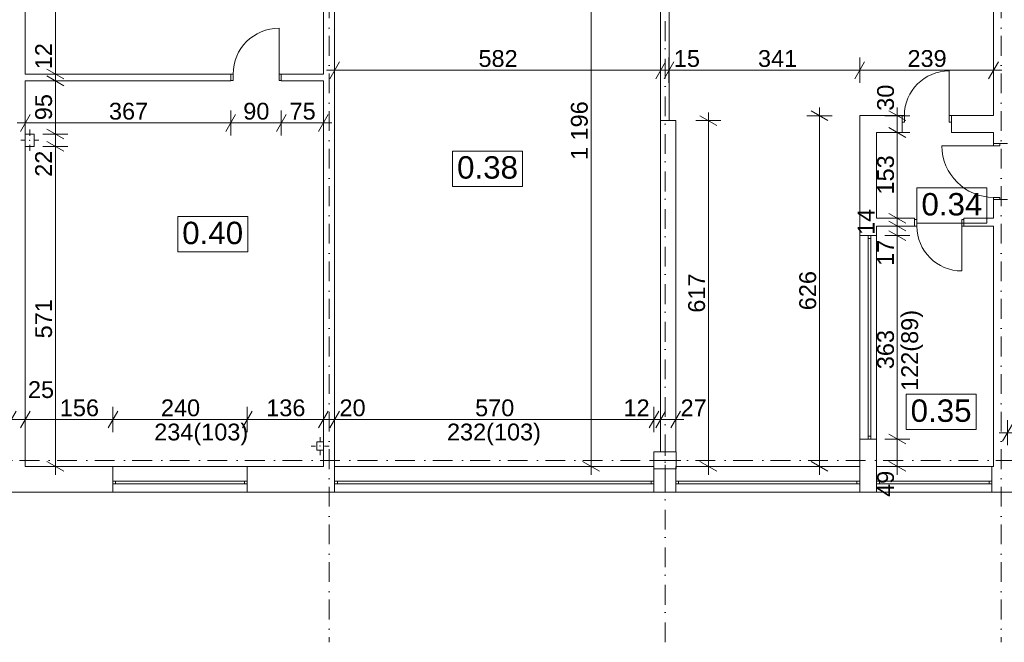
# Model space of a CAD drawing. Extents: x -283435 to 14216, y -77540 to 30522.
# Tile 138 of 177: x -97126 to -79548, y -38346 to -27239. Entities that reach past the tile are written whole.
import ezdxf

# ---------------------------------------------------------------- set-up
doc = ezdxf.new("R2010")
doc.units = 0
doc.header["$MEASUREMENT"] = 0
doc.linetypes.add('Kropki i Kreski', pattern=[670.277762, 352.777767, -176.388884, 0, -141.111112])
for name, color, linetype in [('Drzwi ArchiCAD', 7, 'Continuous'), ('Okna ArchiCADa', 7, 'Continuous'), ('SŁUPY', 7, 'Continuous'), ('WYMIARY', 7, 'Continuous'), ('ŚCIANY', 7, 'Continuous')]:
    doc.layers.add(name, color=color, linetype=linetype)
for name, color, linetype, lineweight in [('Drzwi ArchiCAD_Nr_Pióra__3', 3, 'Continuous', 18), ('Drzwi ArchiCAD_Nr_Pióra__7', 7, 'Continuous', 18), ('Okna ArchiCADa_Nr_Pióra__23', 23, 'Continuous', 18), ('Okna ArchiCADa_Nr_Pióra__3', 3, 'Continuous', 18), ('Okna ArchiCADa_Nr_Pióra__7', 7, 'Continuous', 18), ('OPISY_Nr_Pióra__65', 65, 'Continuous', 18), ('OPISY_Nr_Pióra__86', 86, 'Continuous', 18), ('OSIE_Nr_Pióra__5', 5, 'Continuous', 18), ('OSIE_Nr_Pióra__7', 7, 'Continuous', 18), ('SŁUPY_Nr_Pióra__20', 20, 'Continuous', 18), ('WYMIARY_Nr_Pióra__4', 4, 'Continuous', 18), ('WYMIARY_Nr_Pióra__5', 5, 'Continuous', 18), ('ŚCIANY_Nr_Pióra__7', 7, 'Continuous', 18)]:
    doc.layers.add(name, color=color, linetype=linetype, lineweight=lineweight)
doc.layers.add('SŁUPY_Nr_Pióra__28', color=7, linetype='Continuous', lineweight=18, true_color=0x260900)
doc.styles.add('GENERATED_STYLE_1', font='arial.ttf')
doc.styles.add('GENERATED_STYLE_2', font='txt')
doc.dimstyles.new('GENERATED_STYLE__1', dxfattribs={"dimtxt": 300, "dimasz": 228, "dimexe": 0.18, "dimexo": 0, "dimgap": 0.09, "dimtad": 1, "dimdec": 0, "dimlfac": 0.1, "dimzin": 0, "dimdsep": 46, "dimtxsty": 'GENERATED_STYLE_2', "dimblk": 'ARROWHEAD_2', "dimblk1": 'ARROWHEAD_2', "dimblk2": 'ARROWHEAD_2', "dimcen": 0.09, "dimclrd": 256, "dimclre": 256, "dimclrt": 256, "dimazin": 0, "dimtfac": 1, "dimtdec": 4, "dimtmove": 0, "dimatfit": 3, "dimfxl": 1, "dimtolj": 1, "dimtzin": 0, "dimarcsym": 0})
doc.dimstyles.new('GENERATED_STYLE__2', dxfattribs={"dimtxt": 300, "dimasz": 228, "dimexe": 0.18, "dimexo": 0, "dimgap": 0.09, "dimtad": 1, "dimtih": 1, "dimtoh": 1, "dimdec": 0, "dimlfac": 0.1, "dimzin": 0, "dimdsep": 46, "dimtxsty": 'GENERATED_STYLE_2', "dimblk": 'ARROWHEAD_2', "dimblk1": 'ARROWHEAD_2', "dimblk2": 'ARROWHEAD_2', "dimcen": 0.09, "dimclrd": 256, "dimclre": 256, "dimclrt": 256, "dimazin": 0, "dimtfac": 1, "dimtdec": 4, "dimtmove": 0, "dimatfit": 3, "dimfxl": 1, "dimtolj": 1, "dimtzin": 0, "dimarcsym": 0})
doc.dimstyles.new('GENERATED_STYLE__3', dxfattribs={"dimtxt": 300, "dimasz": 228, "dimexe": 0.18, "dimexo": 0, "dimgap": 0.09, "dimtad": 1, "dimtih": 1, "dimtoh": 1, "dimdec": 0, "dimlfac": 0.1, "dimzin": 0, "dimdsep": 46, "dimtxsty": 'GENERATED_STYLE_2', "dimblk": 'ARROWHEAD_2', "dimblk1": 'ARROWHEAD_2', "dimblk2": 'ARROWHEAD_2', "dimcen": 0.09, "dimclrd": 256, "dimclre": 256, "dimclrt": 256, "dimazin": 0, "dimtfac": 1, "dimtdec": 4, "dimtmove": 2, "dimatfit": 3, "dimfxl": 1, "dimtolj": 1, "dimtzin": 0, "dimarcsym": 0})

# ---------------------------------------------------------------- blocks, each defined once
blk = doc.blocks.new('O M panel zakrzywiony 12_8')
at = {"layer": 'Okna ArchiCADa_Nr_Pióra__23', "linetype": 'Continuous'}
for p, q in [((-980, 0), (-1030, 0)), ((-980, -50), (-980, 0)), ((1030, 0), (980, 0)), ((980, 0), (980, -50)), ((-1030, -50), (-980, -50)), ((980, -50), (1030, -50))]:
    blk.add_line(p, q, dxfattribs=at)
at = {"layer": 'Okna ArchiCADa_Nr_Pióra__3', "linetype": 'Continuous'}
for p, q in [((-1030, 150), (1030, 150)), ((980, 0), (-980, 0)), ((-980, -50), (980, -50)), ((-1030, -310), (1030, -310))]:
    blk.add_line(p, q, dxfattribs=at)
at = {"layer": 'Okna ArchiCADa_Nr_Pióra__7', "linetype": 'Continuous'}
for p, q in [((-1030, 0), (-1030, -50)), ((1030, 0), (1030, -50))]:
    blk.add_line(p, q, dxfattribs=at)
blk = doc.blocks.new('O M panel zakrzywiony 12_9')
at = {"layer": 'Okna ArchiCADa_Nr_Pióra__23', "linetype": 'Continuous'}
for p, q in [((-1593, 0), (-1643, 0)), ((-1593, -50), (-1593, 0)), ((1643, 0), (1593, 0)), ((1593, 0), (1593, -50)), ((-1643, -50), (-1593, -50)), ((1593, -50), (1643, -50))]:
    blk.add_line(p, q, dxfattribs=at)
at = {"layer": 'Okna ArchiCADa_Nr_Pióra__3', "linetype": 'Continuous'}
for p, q in [((-1643, 150), (1643, 150)), ((1593, 0), (-1593, 0)), ((-1593, -50), (1593, -50)), ((-1643, -310), (1643, -310))]:
    blk.add_line(p, q, dxfattribs=at)
at = {"layer": 'Okna ArchiCADa_Nr_Pióra__7', "linetype": 'Continuous'}
for p, q in [((-1643, 0), (-1643, -50)), ((1643, 0), (1643, -50))]:
    blk.add_line(p, q, dxfattribs=at)
blk = doc.blocks.new('O M panel zakrzywiony 12_11')
at = {"layer": 'Okna ArchiCADa_Nr_Pióra__23', "linetype": 'Continuous'}
for p, q in [((-2800, 0), (-2850, 0)), ((-2800, -50), (-2800, 0)), ((2850, 0), (2800, 0)), ((2800, 0), (2800, -50)), ((-2850, -50), (-2800, -50)), ((2800, -50), (2850, -50))]:
    blk.add_line(p, q, dxfattribs=at)
at = {"layer": 'Okna ArchiCADa_Nr_Pióra__3', "linetype": 'Continuous'}
for p, q in [((-2850, 150), (2850, 150)), ((2800, 0), (-2800, 0)), ((-2800, -50), (2800, -50)), ((-2850, -310), (2850, -310))]:
    blk.add_line(p, q, dxfattribs=at)
at = {"layer": 'Okna ArchiCADa_Nr_Pióra__7', "linetype": 'Continuous'}
for p, q in [((-2850, 0), (-2850, -50)), ((2850, 0), (2850, -50))]:
    blk.add_line(p, q, dxfattribs=at)
blk = doc.blocks.new('O M panel zakrzywiony 12_12')
at = {"layer": 'Okna ArchiCADa_Nr_Pióra__23', "linetype": 'Continuous'}
for p, q in [((-1150, 0), (-1200, 0)), ((-1150, -50), (-1150, 0)), ((1200, 0), (1150, 0)), ((1150, 0), (1150, -50)), ((-1200, -50), (-1150, -50)), ((1150, -50), (1200, -50))]:
    blk.add_line(p, q, dxfattribs=at)
at = {"layer": 'Okna ArchiCADa_Nr_Pióra__3', "linetype": 'Continuous'}
for p, q in [((-1200, 150), (1200, 150)), ((1150, 0), (-1150, 0)), ((-1150, -50), (1150, -50)), ((-1200, -310), (1200, -310))]:
    blk.add_line(p, q, dxfattribs=at)
at = {"layer": 'Okna ArchiCADa_Nr_Pióra__7', "linetype": 'Continuous'}
for p, q in [((-1200, 0), (-1200, -50)), ((1200, 0), (1200, -50))]:
    blk.add_line(p, q, dxfattribs=at)
blk = doc.blocks.new('Ściana_1', base_point=(10397, -35210))
at = {"layer": 'ŚCIANY_Nr_Pióra__7', "linetype": 'Continuous'}
for p, q in [((-95463, -35210), (-97026, -35210)), ((-95463, -35470), (-95463, -35210)), ((-93063, -35470), (-93063, -35210)), ((-91703, -35210), (-93063, -35210)), ((-91503, -35470), (-91503, -35210)), ((-85803, -35470), (-85803, -35210)), ((-85414, -35470), (-85414, -35210)), ((-82128, -35470), (-82128, -35210)), ((-81828, -35470), (-81828, -35210)), ((-79768, -35470), (-79768, -35210)), ((-79741, -35210), (-79768, -35210)), ((-95463, -35520), (-95463, -35470)), ((-93063, -35520), (-93063, -35470)), ((-91503, -35520), (-91503, -35470)), ((-85803, -35520), (-85803, -35470)), ((-85414, -35520), (-85414, -35470)), ((-82128, -35520), (-82128, -35470)), ((-81828, -35520), (-81828, -35470)), ((-79768, -35520), (-79768, -35470)), ((-97649, -35670), (-95463, -35670)), ((-95463, -35670), (-95463, -35520)), ((-93063, -35670), (-93063, -35520)), ((-93063, -35670), (-91503, -35670)), ((-91503, -35670), (-91503, -35520)), ((-85803, -35670), (-85803, -35520)), ((-85803, -35670), (-85414, -35670)), ((-85414, -35670), (-85414, -35520)), ((-82128, -35670), (-82128, -35520)), ((-82128, -35670), (-81828, -35670)), ((-81828, -35670), (-81828, -35520)), ((-79768, -35670), (-79768, -35520)), ((-79768, -35670), (-76143, -35670))]:
    blk.add_line(p, q, dxfattribs=at)
at = {"layer": 'Okna ArchiCADa', "linetype": 'Continuous', "rotation": 180}
for name, p in [('O M panel zakrzywiony 12_12', (-94263, -35520)), ('O M panel zakrzywiony 12_8', (-80798, -35520))]:
    blk.add_blockref(name, p, dxfattribs=at)
at = {"layer": 'Okna ArchiCADa', "linetype": 'Continuous', "xscale": -1, "rotation": 180}
for name, p in [('O M panel zakrzywiony 12_11', (-88653, -35520)), ('O M panel zakrzywiony 12_9', (-83771, -35520))]:
    blk.add_blockref(name, p, dxfattribs=at)
blk = doc.blocks.new('D1 Drzwi proste 12_8')
at = {"layer": 'Drzwi ArchiCAD_Nr_Pióra__3', "linetype": 'Continuous'}
for p, q in [((460, 0), (460, 920)), ((-460, 0), (-500, 0)), ((-500, 0), (-500, -115)), ((-460, -115), (-460, 0)), ((500, 0), (460, 0)), ((460, 0), (460, -115)), ((500, -115), (500, 0)), ((-500, -115), (-460, -115)), ((460, -115), (500, -115))]:
    blk.add_line(p, q, dxfattribs=at)
blk.add_arc((460, 0), 920, 90, 180, dxfattribs=at)
at = {"layer": 'Drzwi ArchiCAD_Nr_Pióra__7', "linetype": 'Continuous'}
for p, q in [((-500, 0), (-500, -115)), ((500, 0), (500, -115))]:
    blk.add_line(p, q, dxfattribs=at)
blk = doc.blocks.new('Ściana_32', base_point=(-79741, -35210))
at = {"layer": 'ŚCIANY_Nr_Pióra__7', "linetype": 'Continuous'}
for p, q in [((-79741, -23250), (-79741, -28951)), ((-79741, -29251), (-79741, -29448)), ((-79741, -29448), (-79626, -29448)), ((-79626, -29448), (-79491, -29448)), ((-79741, -30448), (-79626, -30448)), ((-79741, -30448), (-79741, -30781)), ((-79626, -30448), (-79491, -30448)), ((-79741, -30921), (-79741, -35210))]:
    blk.add_line(p, q, dxfattribs=at)
at = {"layer": 'Drzwi ArchiCAD', "linetype": 'Continuous', "rotation": 90}
blk.add_blockref('D1 Drzwi proste 12_8', (-79741, -29948), dxfattribs=at)
blk = doc.blocks.new('O M panel zakrzywiony 12_41')
at = {"layer": 'Okna ArchiCADa_Nr_Pióra__23', "linetype": 'Continuous'}
for p, q in [((-1765, 0), (-1815, 0)), ((-1765, -50), (-1765, 0)), ((1815, 0), (1765, 0)), ((1765, 0), (1765, -50)), ((-1815, -50), (-1765, -50)), ((1765, -50), (1815, -50))]:
    blk.add_line(p, q, dxfattribs=at)
at = {"layer": 'Okna ArchiCADa_Nr_Pióra__3', "linetype": 'Continuous'}
for p, q in [((-1815, 150), (1815, 150)), ((1765, 0), (-1765, 0)), ((-1815, -150), (1815, -150)), ((-1765, -50), (1765, -50))]:
    blk.add_line(p, q, dxfattribs=at)
at = {"layer": 'Okna ArchiCADa_Nr_Pióra__7', "linetype": 'Continuous'}
for p, q in [((-1815, 0), (-1815, -50)), ((1815, 0), (1815, -50))]:
    blk.add_line(p, q, dxfattribs=at)
blk = doc.blocks.new('Ściana_39', base_point=(-82128, -28951))
at = {"layer": 'ŚCIANY_Nr_Pióra__7', "linetype": 'Continuous'}
for p, q in [((-82128, -28951), (-82128, -31090)), ((-81828, -30781), (-81828, -29251)), ((-81828, -31090), (-81828, -30921)), ((-82128, -31090), (-81978, -31090)), ((-81978, -31090), (-81928, -31090)), ((-81928, -31090), (-81828, -31090)), ((-82128, -34720), (-81978, -34720)), ((-82128, -34720), (-82128, -35210)), ((-81978, -34720), (-81928, -34720)), ((-81928, -34720), (-81828, -34720)), ((-81828, -35210), (-81828, -34720))]:
    blk.add_line(p, q, dxfattribs=at)
at = {"layer": 'Okna ArchiCADa', "linetype": 'Continuous', "xscale": -1, "rotation": 90}
blk.add_blockref('O M panel zakrzywiony 12_41', (-81978, -32905), dxfattribs=at)
blk = doc.blocks.new('Ściana_40', base_point=(-85534, -23100))
at = {"layer": 'ŚCIANY_Nr_Pióra__7', "linetype": 'Continuous'}
for p, q in [((-85684, -23250), (-85684, -29040)), ((-85534, -29040), (-85534, -23250)), ((-85684, -29040), (-85534, -29040))]:
    blk.add_line(p, q, dxfattribs=at)
blk = doc.blocks.new('Ściana_41', base_point=(-91603, -23100))
at = {"layer": 'ŚCIANY_Nr_Pióra__7', "linetype": 'Continuous'}
for p, q in [((-91703, -23250), (-91703, -28210)), ((-91503, -35210), (-91503, -24760)), ((-91703, -28330), (-91703, -34770)), ((-91703, -34920), (-91703, -35210))]:
    blk.add_line(p, q, dxfattribs=at)
blk = doc.blocks.new('D1 Drzwi proste 12_12')
at = {"layer": 'Drzwi ArchiCAD_Nr_Pióra__3', "linetype": 'Continuous'}
for p, q in [((410, 0), (410, 820)), ((-410, 0), (-450, 0)), ((-450, 0), (-450, -115)), ((-410, -115), (-410, 0)), ((450, 0), (410, 0)), ((410, 0), (410, -115)), ((450, -115), (450, 0)), ((-450, -115), (-410, -115)), ((410, -115), (450, -115))]:
    blk.add_line(p, q, dxfattribs=at)
blk.add_arc((410, 0), 820, 90, 180, dxfattribs=at)
at = {"layer": 'Drzwi ArchiCAD_Nr_Pióra__7', "linetype": 'Continuous'}
for p, q in [((-450, 0), (-450, -115)), ((450, 0), (450, -115))]:
    blk.add_line(p, q, dxfattribs=at)
blk = doc.blocks.new('Ściana_42', base_point=(-97276, -28210))
at = {"layer": 'ŚCIANY_Nr_Pióra__7', "linetype": 'Continuous'}
for p, q in [((-93356, -28210), (-97026, -28210)), ((-93356, -28210), (-93356, -28325)), ((-92456, -28210), (-92456, -28325)), ((-91703, -28210), (-92456, -28210)), ((-97026, -28330), (-93356, -28330)), ((-93356, -28325), (-93356, -28330)), ((-92456, -28325), (-92456, -28330)), ((-92456, -28330), (-91703, -28330))]:
    blk.add_line(p, q, dxfattribs=at)
at = {"layer": 'Drzwi ArchiCAD', "linetype": 'Continuous'}
blk.add_blockref('D1 Drzwi proste 12_12', (-92906, -28210), dxfattribs=at)
blk = doc.blocks.new('Ściana_43', base_point=(-97276, -23100))
at = {"layer": 'ŚCIANY_Nr_Pióra__7', "linetype": 'Continuous'}
for p, q in [((-97026, -28210), (-97026, -24845)), ((-97026, -29280), (-97026, -28330)), ((-97026, -30807), (-97026, -29500)), ((-97026, -35210), (-97026, -31227))]:
    blk.add_line(p, q, dxfattribs=at)
blk = doc.blocks.new('Ściana_46', base_point=(-97026, -30807))
at = {"layer": 'ŚCIANY_Nr_Pióra__7', "linetype": 'Continuous'}
for p, q in [((-97276, -30807), (-103514, -30807)), ((-97026, -31227), (-97026, -30807)), ((-103514, -31227), (-100510, -31227)), ((-100260, -31227), (-97276, -31227))]:
    blk.add_line(p, q, dxfattribs=at)
blk = doc.blocks.new('D1 Drzwi proste 12_102')
at = {"layer": 'Drzwi ArchiCAD_Nr_Pióra__3', "linetype": 'Continuous'}
for p, q in [((400, 0), (400, 800)), ((-400, 0), (-440, 0)), ((-440, 0), (-440, -115)), ((-400, -115), (-400, 0)), ((440, 0), (400, 0)), ((400, 0), (400, -115)), ((440, -115), (440, 0)), ((-440, -115), (-400, -115)), ((400, -115), (440, -115))]:
    blk.add_line(p, q, dxfattribs=at)
blk.add_arc((400, 0), 800, 90, 180, dxfattribs=at)
at = {"layer": 'Drzwi ArchiCAD_Nr_Pióra__7', "linetype": 'Continuous'}
for p, q in [((-440, 0), (-440, -115)), ((440, 0), (440, -115))]:
    blk.add_line(p, q, dxfattribs=at)
blk = doc.blocks.new('Ściana_133', base_point=(-82128, -28951))
at = {"layer": 'ŚCIANY_Nr_Pióra__7', "linetype": 'Continuous'}
for p, q in [((-81371, -28951), (-82128, -28951)), ((-81371, -28951), (-81371, -29066)), ((-80491, -28951), (-80491, -29066)), ((-79741, -28951), (-80491, -28951)), ((-81371, -29066), (-81371, -29251)), ((-80491, -29066), (-80491, -29251)), ((-81828, -29251), (-81371, -29251)), ((-80491, -29251), (-79741, -29251))]:
    blk.add_line(p, q, dxfattribs=at)
at = {"layer": 'Drzwi ArchiCAD', "linetype": 'Continuous'}
blk.add_blockref('D1 Drzwi proste 12_102', (-80931, -28951), dxfattribs=at)
blk = doc.blocks.new('Ściana_132', base_point=(-85414, -29040))
at = {"layer": 'ŚCIANY_Nr_Pióra__7', "linetype": 'Continuous'}
for p, q in [((-85684, -29040), (-85684, -34950)), ((-85414, -29040), (-85684, -29040)), ((-85414, -34950), (-85414, -29040))]:
    blk.add_line(p, q, dxfattribs=at)
blk = doc.blocks.new('D1 Drzwi proste 12_103')
at = {"layer": 'Drzwi ArchiCAD_Nr_Pióra__3', "linetype": 'Continuous'}
for p, q in [((400, 0), (400, 800)), ((-400, 0), (-440, 0)), ((-440, 0), (-440, -115)), ((-400, -115), (-400, 0)), ((440, 0), (400, 0)), ((400, 0), (400, -115)), ((440, -115), (440, 0)), ((-440, -115), (-400, -115)), ((400, -115), (440, -115))]:
    blk.add_line(p, q, dxfattribs=at)
blk.add_arc((400, 0), 800, 90, 180, dxfattribs=at)
at = {"layer": 'Drzwi ArchiCAD_Nr_Pióra__7', "linetype": 'Continuous'}
for p, q in [((-440, 0), (-440, -115)), ((440, 0), (440, -115))]:
    blk.add_line(p, q, dxfattribs=at)
blk = doc.blocks.new('Ściana_130', base_point=(-82128, -30781))
at = {"layer": 'ŚCIANY_Nr_Pióra__7', "linetype": 'Continuous'}
for p, q in [((-81148, -30781), (-81828, -30781)), ((-81828, -30921), (-81148, -30921)), ((-81148, -30806), (-81148, -30781)), ((-81148, -30921), (-81148, -30806)), ((-80268, -30806), (-80268, -30781)), ((-79741, -30781), (-80268, -30781)), ((-80268, -30921), (-80268, -30806)), ((-80268, -30921), (-79741, -30921))]:
    blk.add_line(p, q, dxfattribs=at)
at = {"layer": 'Drzwi ArchiCAD', "linetype": 'Continuous', "xscale": -1, "rotation": 180}
blk.add_blockref('D1 Drzwi proste 12_103', (-80708, -30921), dxfattribs=at)
blk = doc.blocks.new('Słup_96', base_point=(-85603, -35100))
at = {"layer": 'SŁUPY_Nr_Pióra__20', "linetype": 'Continuous'}
for p, q in [((-85603, -35020), (-85603, -34870)), ((-85683, -35100), (-85883, -35100)), ((-85523, -35100), (-85323, -35100)), ((-85603, -35180), (-85603, -35330))]:
    blk.add_line(p, q, dxfattribs=at)
blk.add_point((-85603, -35100), dxfattribs=at)
at = {"layer": 'SŁUPY_Nr_Pióra__28', "linetype": 'Continuous', "flags": 128}
blk.add_lwpolyline([(-85403, -35250), (-85403, -34950), (-85803, -34950), (-85803, -35250)], close=True, dxfattribs=at)
blk = doc.blocks.new('Słup_101', base_point=(-96946, -29390))
at = {"layer": 'SŁUPY_Nr_Pióra__20', "linetype": 'Continuous'}
for p, q in [((-96946, -29310), (-96946, -29200)), ((-97026, -29390), (-97106, -29390)), ((-96946, -29470), (-96946, -29580)), ((-96866, -29390), (-96786, -29390))]:
    blk.add_line(p, q, dxfattribs=at)
blk.add_point((-96946, -29390), dxfattribs=at)
at = {"layer": 'SŁUPY_Nr_Pióra__28', "linetype": 'Continuous', "flags": 128}
blk.add_lwpolyline([(-96866, -29280), (-97026, -29280), (-97026, -29500), (-96866, -29500)], close=True, dxfattribs=at)
blk = doc.blocks.new('Słup_102', base_point=(-91763, -34845))
at = {"layer": 'SŁUPY_Nr_Pióra__20', "linetype": 'Continuous'}
for p, q in [((-91763, -34765), (-91763, -34685)), ((-91843, -34845), (-91923, -34845)), ((-91763, -34925), (-91763, -35005)), ((-91683, -34845), (-91603, -34845))]:
    blk.add_line(p, q, dxfattribs=at)
blk.add_point((-91763, -34845), dxfattribs=at)
at = {"layer": 'SŁUPY_Nr_Pióra__28', "linetype": 'Continuous', "flags": 128}
blk.add_lwpolyline([(-91703, -34770), (-91823, -34770), (-91823, -34920), (-91703, -34920)], close=True, dxfattribs=at)
blk = doc.blocks.new('*D1100')
at = {"layer": 'WYMIARY_Nr_Pióra__4', "linetype": 'Continuous', "transparency": 16777216}
for p, q in [((8538, -35123), (8838, -35296)), ((8913, -35210), (8463, -35210)), ((8688, -35670), (8688, -35210)), ((8913, -35670), (8463, -35670)), ((8538, -35583), (8838, -35756)), ((8688, -35817), (8688, -35670))]:
    blk.add_line(p, q, dxfattribs=at)
at = {"layer": 'WYMIARY_Nr_Pióra__5', "transparency": 16777216, "insert": (8328, -36212), "char_height": 300, "attachment_point": 1, "rotation": 90, "style": 'GENERATED_STYLE_1'}
blk.add_mtext('{46}', dxfattribs=at)
blk = doc.blocks.new('ARROWHEAD_2')
at = {"linetype": 'Continuous'}
for p, q in [((0, 0), (-1, 0)), ((-0.378, -0.655), (0.378, 0.655))]:
    blk.add_line(p, q, dxfattribs=at)
blk = doc.blocks.new('*D1330')
at = {"layer": 'WYMIARY_Nr_Pióra__4', "linetype": 'Continuous', "transparency": 16777216}
for p, q in [((-79491, -34832), (-79491, -34382)), ((-77013, -34832), (-77013, -34382)), ((-79638, -34607), (-79491, -34607)), ((-79404, -34457), (-79578, -34757)), ((-79491, -34607), (-77013, -34607)), ((-76926, -34457), (-77100, -34757))]:
    blk.add_line(p, q, dxfattribs=at)
at = {"layer": 'WYMIARY_Nr_Pióra__5', "transparency": 16777216, "char_height": 300, "attachment_point": 1, "style": 'GENERATED_STYLE_1'}
for s, insert in [('{248}', (-78821, -34247)), ('{30}', (-77555, -34247))]:
    blk.add_mtext(s, dxfattribs=dict(at, insert=insert))
blk = doc.blocks.new('*D1335')
at = {"layer": 'WYMIARY_Nr_Pióra__4', "linetype": 'Continuous', "transparency": 16777216}
for p, q in [((-91503, -28366), (-91503, -27916)), ((-85684, -28366), (-85684, -27916)), ((-91416, -27991), (-91589, -28291)), ((-85597, -27991), (-85770, -28291)), ((-91650, -28141), (-91503, -28141)), ((-91503, -28141), (-85684, -28141))]:
    blk.add_line(p, q, dxfattribs=at)
at = {"layer": 'WYMIARY_Nr_Pióra__5', "transparency": 16777216, "insert": (-88935, -27781), "char_height": 300, "attachment_point": 1, "style": 'GENERATED_STYLE_1'}
blk.add_mtext('{582}', dxfattribs=at)
blk = doc.blocks.new('*D1336')
at = {"layer": 'WYMIARY_Nr_Pióra__4', "linetype": 'Continuous', "transparency": 16777216}
for p, q in [((-85684, -28366), (-85684, -27916)), ((-85597, -27991), (-85770, -28291))]:
    blk.add_line(p, q, dxfattribs=at)
blk = doc.blocks.new('*D1337')
at = {"layer": 'WYMIARY_Nr_Pióra__4', "linetype": 'Continuous', "transparency": 16777216}
for p, q in [((-85684, -28366), (-85684, -27916)), ((-85534, -28366), (-85534, -27916)), ((-85597, -27991), (-85770, -28291)), ((-85447, -27991), (-85620, -28291)), ((-85684, -28141), (-85534, -28141))]:
    blk.add_line(p, q, dxfattribs=at)
blk = doc.blocks.new('*D1338')
at = {"layer": 'WYMIARY_Nr_Pióra__4', "linetype": 'Continuous', "transparency": 16777216}
for p, q in [((-85534, -28366), (-85534, -27916)), ((-82128, -28366), (-82128, -27916)), ((-85447, -27991), (-85620, -28291)), ((-82042, -27991), (-82215, -28291)), ((-85534, -28141), (-82128, -28141))]:
    blk.add_line(p, q, dxfattribs=at)
at = {"layer": 'WYMIARY_Nr_Pióra__5', "transparency": 16777216, "char_height": 300, "attachment_point": 1, "style": 'GENERATED_STYLE_1'}
for s, insert in [('{15}', (-85447, -27781)), ('{341}', (-83945, -27781))]:
    blk.add_mtext(s, dxfattribs=dict(at, insert=insert))
blk = doc.blocks.new('*D1339')
at = {"layer": 'WYMIARY_Nr_Pióra__4', "linetype": 'Continuous', "transparency": 16777216}
for p, q in [((-82128, -28366), (-82128, -27916)), ((-79741, -28366), (-79741, -27916)), ((-82042, -27991), (-82215, -28291)), ((-79828, -28291), (-79654, -27991)), ((-82128, -28141), (-79741, -28141)), ((-79741, -28141), (-79594, -28141))]:
    blk.add_line(p, q, dxfattribs=at)
at = {"layer": 'WYMIARY_Nr_Pióra__5', "transparency": 16777216, "insert": (-81276, -27781), "char_height": 300, "attachment_point": 1, "style": 'GENERATED_STYLE_1'}
blk.add_mtext('{239}', dxfattribs=at)
blk = doc.blocks.new('*D1340')
at = {"layer": 'WYMIARY_Nr_Pióra__4', "linetype": 'Continuous', "transparency": 16777216}
for p, q in [((-82848, -28951), (-82848, -28804)), ((-82623, -28951), (-83073, -28951)), ((-82698, -29038), (-82998, -28864)), ((-82848, -35210), (-82848, -28951)), ((-82998, -35123), (-82698, -35296)), ((-82623, -35210), (-83073, -35210)), ((-82848, -35357), (-82848, -35210))]:
    blk.add_line(p, q, dxfattribs=at)
at = {"layer": 'WYMIARY_Nr_Pióra__5', "transparency": 16777216, "insert": (-83208, -32422), "char_height": 300, "attachment_point": 1, "rotation": 90, "style": 'GENERATED_STYLE_1'}
blk.add_mtext('{626}', dxfattribs=at)
blk = doc.blocks.new('*D1341')
at = {"layer": 'WYMIARY_Nr_Pióra__4', "linetype": 'Continuous', "transparency": 16777216}
for p, q in [((-84681, -29126), (-84981, -28953)), ((-84831, -29040), (-84831, -28893)), ((-84606, -29040), (-85056, -29040)), ((-84831, -35210), (-84831, -29040)), ((-84981, -35123), (-84681, -35296)), ((-84606, -35210), (-85056, -35210)), ((-84831, -35357), (-84831, -35210))]:
    blk.add_line(p, q, dxfattribs=at)
at = {"layer": 'WYMIARY_Nr_Pióra__5', "transparency": 16777216, "insert": (-85191, -32466), "char_height": 300, "attachment_point": 1, "rotation": 90, "style": 'GENERATED_STYLE_1'}
blk.add_mtext('{617}', dxfattribs=at)
blk = doc.blocks.new('*D1363')
at = {"layer": 'WYMIARY_Nr_Pióra__4', "linetype": 'Continuous', "transparency": 16777216}
for p, q in [((-86775, -23337), (-87075, -23163)), ((-86925, -23250), (-86925, -23103)), ((-86700, -23250), (-87150, -23250)), ((-86925, -35210), (-86925, -23250)), ((-87075, -35123), (-86775, -35296)), ((-86700, -35210), (-87150, -35210)), ((-86925, -35357), (-86925, -35210))]:
    blk.add_line(p, q, dxfattribs=at)
at = {"layer": 'WYMIARY_Nr_Pióra__5', "transparency": 16777216, "insert": (-87285, -29743), "char_height": 300, "attachment_point": 1, "rotation": 90, "style": 'GENERATED_STYLE_1'}
blk.add_mtext('{1\xa0196}', dxfattribs=at)
blk = doc.blocks.new('*D1365')
at = {"layer": 'WYMIARY_Nr_Pióra__4', "linetype": 'Continuous', "transparency": 16777216}
for p, q in [((-96264, -29500), (-96714, -29500)), ((-96639, -29413), (-96339, -29586)), ((-96489, -35210), (-96489, -29500)), ((-96639, -35123), (-96339, -35296)), ((-96264, -35210), (-96714, -35210)), ((-96489, -35357), (-96489, -35210))]:
    blk.add_line(p, q, dxfattribs=at)
at = {"layer": 'WYMIARY_Nr_Pióra__5', "transparency": 16777216, "char_height": 300, "attachment_point": 1, "rotation": 90, "style": 'GENERATED_STYLE_1'}
for s, insert in [('{22}', (-96849, -30042)), ('{571}', (-96849, -32924))]:
    blk.add_mtext(s, dxfattribs=dict(at, insert=insert))
blk = doc.blocks.new('*D1366')
at = {"layer": 'WYMIARY_Nr_Pióra__4', "linetype": 'Continuous', "transparency": 16777216}
for p, q in [((-96264, -29280), (-96714, -29280)), ((-96639, -29193), (-96339, -29366)), ((-96489, -29500), (-96489, -29280)), ((-96264, -29500), (-96714, -29500)), ((-96639, -29413), (-96339, -29586))]:
    blk.add_line(p, q, dxfattribs=at)
blk = doc.blocks.new('*D1367')
at = {"layer": 'WYMIARY_Nr_Pióra__4', "linetype": 'Continuous', "transparency": 16777216}
for p, q in [((-96639, -28243), (-96339, -28416)), ((-96264, -28330), (-96714, -28330)), ((-96489, -29280), (-96489, -28330)), ((-96264, -29280), (-96714, -29280)), ((-96639, -29193), (-96339, -29366))]:
    blk.add_line(p, q, dxfattribs=at)
at = {"layer": 'WYMIARY_Nr_Pióra__5', "transparency": 16777216, "insert": (-96849, -29032), "char_height": 300, "attachment_point": 1, "rotation": 90, "style": 'GENERATED_STYLE_1'}
blk.add_mtext('{95}', dxfattribs=at)
blk = doc.blocks.new('*D1368')
at = {"layer": 'WYMIARY_Nr_Pióra__4', "linetype": 'Continuous', "transparency": 16777216}
for p, q in [((-96639, -28123), (-96339, -28296)), ((-96264, -28210), (-96714, -28210)), ((-96639, -28243), (-96339, -28416)), ((-96489, -28330), (-96489, -28210)), ((-96264, -28330), (-96714, -28330))]:
    blk.add_line(p, q, dxfattribs=at)
blk = doc.blocks.new('*D1369')
at = {"layer": 'WYMIARY_Nr_Pióra__4', "linetype": 'Continuous', "transparency": 16777216}
for p, q in [((-96339, -24932), (-96639, -24759)), ((-96489, -24845), (-96489, -24699)), ((-96264, -24845), (-96714, -24845)), ((-96489, -28210), (-96489, -24845)), ((-96639, -28123), (-96339, -28296)), ((-96264, -28210), (-96714, -28210))]:
    blk.add_line(p, q, dxfattribs=at)
at = {"layer": 'WYMIARY_Nr_Pióra__5', "transparency": 16777216, "char_height": 300, "attachment_point": 1, "rotation": 90, "style": 'GENERATED_STYLE_1'}
for s, insert in [('{336}', (-96849, -26641)), ('{12}', (-96849, -28123))]:
    blk.add_mtext(s, dxfattribs=dict(at, insert=insert))
blk = doc.blocks.new('*D1370')
at = {"layer": 'WYMIARY_Nr_Pióra__4', "linetype": 'Continuous', "transparency": 16777216}
for p, q in [((-96939, -28931), (-97112, -29231)), ((-97026, -29306), (-97026, -28856)), ((-93270, -28931), (-93443, -29231)), ((-93356, -29306), (-93356, -28856)), ((-97172, -29081), (-97026, -29081)), ((-97026, -29081), (-93356, -29081))]:
    blk.add_line(p, q, dxfattribs=at)
at = {"layer": 'WYMIARY_Nr_Pióra__5', "transparency": 16777216, "insert": (-95532, -28721), "char_height": 300, "attachment_point": 1, "style": 'GENERATED_STYLE_1'}
blk.add_mtext('{367}', dxfattribs=at)
blk = doc.blocks.new('*D1371')
at = {"layer": 'WYMIARY_Nr_Pióra__4', "linetype": 'Continuous', "transparency": 16777216}
for p, q in [((-93270, -28931), (-93443, -29231)), ((-93356, -29306), (-93356, -28856)), ((-92370, -28931), (-92543, -29231)), ((-92456, -29306), (-92456, -28856)), ((-93356, -29081), (-92456, -29081))]:
    blk.add_line(p, q, dxfattribs=at)
at = {"layer": 'WYMIARY_Nr_Pióra__5', "transparency": 16777216, "insert": (-93134, -28721), "char_height": 300, "attachment_point": 1, "style": 'GENERATED_STYLE_1'}
blk.add_mtext('{90}', dxfattribs=at)
blk = doc.blocks.new('*D1372')
at = {"layer": 'WYMIARY_Nr_Pióra__4', "linetype": 'Continuous', "transparency": 16777216}
for p, q in [((-92370, -28931), (-92543, -29231)), ((-92456, -29306), (-92456, -28856)), ((-91789, -29231), (-91616, -28931)), ((-91703, -29306), (-91703, -28856)), ((-92456, -29081), (-91703, -29081)), ((-91703, -29081), (-91556, -29081))]:
    blk.add_line(p, q, dxfattribs=at)
at = {"layer": 'WYMIARY_Nr_Pióra__5', "transparency": 16777216, "insert": (-92307, -28721), "char_height": 300, "attachment_point": 1, "style": 'GENERATED_STYLE_1'}
blk.add_mtext('{75}', dxfattribs=at)
blk = doc.blocks.new('*D1400')
at = {"layer": 'WYMIARY_Nr_Pióra__4', "linetype": 'Continuous', "transparency": 16777216}
for p, q in [((-97189, -34223), (-97362, -34523)), ((-97276, -34598), (-97276, -34148)), ((-96939, -34223), (-97112, -34523)), ((-97026, -34598), (-97026, -34148)), ((-97276, -34373), (-97026, -34373))]:
    blk.add_line(p, q, dxfattribs=at)
blk = doc.blocks.new('*D1401')
at = {"layer": 'WYMIARY_Nr_Pióra__4', "linetype": 'Continuous', "transparency": 16777216}
for p, q in [((-96939, -34223), (-97112, -34523)), ((-97026, -34598), (-97026, -34148)), ((-95376, -34223), (-95549, -34523)), ((-95463, -34598), (-95463, -34148)), ((-97026, -34373), (-95463, -34373))]:
    blk.add_line(p, q, dxfattribs=at)
at = {"layer": 'WYMIARY_Nr_Pióra__5', "transparency": 16777216, "char_height": 300, "attachment_point": 1, "style": 'GENERATED_STYLE_1'}
for s, insert in [('{25}', (-96978, -33688)), ('{156}', (-96409, -34013))]:
    blk.add_mtext(s, dxfattribs=dict(at, insert=insert))
blk = doc.blocks.new('*D1402')
at = {"layer": 'WYMIARY_Nr_Pióra__4', "linetype": 'Continuous', "transparency": 16777216}
for p, q in [((-95376, -34223), (-95549, -34523)), ((-95463, -34598), (-95463, -34148)), ((-92976, -34223), (-93149, -34523)), ((-93063, -34598), (-93063, -34148)), ((-95463, -34373), (-93063, -34373))]:
    blk.add_line(p, q, dxfattribs=at)
at = {"layer": 'WYMIARY_Nr_Pióra__5', "transparency": 16777216, "insert": (-94604, -34013), "char_height": 300, "attachment_point": 1, "style": 'GENERATED_STYLE_1'}
blk.add_mtext('{240}', dxfattribs=at)
blk = doc.blocks.new('*D1403')
at = {"layer": 'WYMIARY_Nr_Pióra__4', "linetype": 'Continuous', "transparency": 16777216}
for p, q in [((-92976, -34223), (-93149, -34523)), ((-93063, -34598), (-93063, -34148)), ((-91616, -34223), (-91789, -34523)), ((-91703, -34598), (-91703, -34148)), ((-93063, -34373), (-91703, -34373))]:
    blk.add_line(p, q, dxfattribs=at)
at = {"layer": 'WYMIARY_Nr_Pióra__5', "transparency": 16777216, "insert": (-92724, -34013), "char_height": 300, "attachment_point": 1, "style": 'GENERATED_STYLE_1'}
blk.add_mtext('{136}', dxfattribs=at)
blk = doc.blocks.new('*D1404')
at = {"layer": 'WYMIARY_Nr_Pióra__4', "linetype": 'Continuous', "transparency": 16777216}
for p, q in [((-91616, -34223), (-91789, -34523)), ((-91703, -34598), (-91703, -34148)), ((-91416, -34223), (-91589, -34523)), ((-91503, -34598), (-91503, -34148)), ((-91703, -34373), (-91503, -34373))]:
    blk.add_line(p, q, dxfattribs=at)
blk = doc.blocks.new('*D1405')
at = {"layer": 'WYMIARY_Nr_Pióra__4', "linetype": 'Continuous', "transparency": 16777216}
for p, q in [((-91416, -34223), (-91589, -34523)), ((-91503, -34598), (-91503, -34148)), ((-85717, -34223), (-85890, -34523)), ((-85803, -34598), (-85803, -34148)), ((-91503, -34373), (-85803, -34373))]:
    blk.add_line(p, q, dxfattribs=at)
at = {"layer": 'WYMIARY_Nr_Pióra__5', "transparency": 16777216, "char_height": 300, "attachment_point": 1, "style": 'GENERATED_STYLE_1'}
for s, insert in [('{20}', (-91416, -34013)), ('{570}', (-88995, -34013)), ('{12}', (-86345, -34013))]:
    blk.add_mtext(s, dxfattribs=dict(at, insert=insert))
blk = doc.blocks.new('*D1406')
at = {"layer": 'WYMIARY_Nr_Pióra__4', "linetype": 'Continuous', "transparency": 16777216}
for p, q in [((-85717, -34223), (-85890, -34523)), ((-85803, -34598), (-85803, -34148)), ((-85597, -34223), (-85770, -34523)), ((-85684, -34598), (-85684, -34148)), ((-85803, -34373), (-85684, -34373))]:
    blk.add_line(p, q, dxfattribs=at)
blk = doc.blocks.new('*D1407')
at = {"layer": 'WYMIARY_Nr_Pióra__4', "linetype": 'Continuous', "transparency": 16777216}
for p, q in [((-85597, -34223), (-85770, -34523)), ((-85684, -34598), (-85684, -34148)), ((-85500, -34523), (-85327, -34223)), ((-85414, -34598), (-85414, -34148)), ((-85684, -34373), (-85414, -34373)), ((-85414, -34373), (-85267, -34373))]:
    blk.add_line(p, q, dxfattribs=at)
at = {"layer": 'WYMIARY_Nr_Pióra__5', "transparency": 16777216, "insert": (-85327, -34013), "char_height": 300, "attachment_point": 1, "style": 'GENERATED_STYLE_1'}
blk.add_mtext('{27}', dxfattribs=at)
blk = doc.blocks.new('*D2448')
at = {"layer": 'WYMIARY_Nr_Pióra__4', "linetype": 'Continuous', "transparency": 16777216}
for p, q in [((-81233, -34720), (-81683, -34720)), ((-81608, -34633), (-81308, -34806)), ((-81458, -35210), (-81458, -34720)), ((-81608, -35123), (-81308, -35296)), ((-81233, -35210), (-81683, -35210)), ((-81458, -35357), (-81458, -35210))]:
    blk.add_line(p, q, dxfattribs=at)
at = {"layer": 'WYMIARY_Nr_Pióra__5', "transparency": 16777216, "insert": (-81818, -35752), "char_height": 300, "attachment_point": 1, "rotation": 90, "style": 'GENERATED_STYLE_1'}
blk.add_mtext('{49}', dxfattribs=at)
blk = doc.blocks.new('*D2449')
at = {"layer": 'WYMIARY_Nr_Pióra__4', "linetype": 'Continuous', "transparency": 16777216}
for p, q in [((-81233, -31090), (-81683, -31090)), ((-81608, -31003), (-81308, -31176)), ((-81458, -34720), (-81458, -31090)), ((-81233, -34720), (-81683, -34720)), ((-81608, -34633), (-81308, -34806))]:
    blk.add_line(p, q, dxfattribs=at)
at = {"layer": 'WYMIARY_Nr_Pióra__5', "transparency": 16777216, "char_height": 300, "attachment_point": 1, "rotation": 90, "style": 'GENERATED_STYLE_1'}
for s, insert in [('{17}', (-81818, -31632)), ('{363}', (-81818, -33474))]:
    blk.add_mtext(s, dxfattribs=dict(at, insert=insert))
blk = doc.blocks.new('*D2450')
at = {"layer": 'WYMIARY_Nr_Pióra__4', "linetype": 'Continuous', "transparency": 16777216}
for p, q in [((-81233, -30921), (-81683, -30921)), ((-81608, -30834), (-81308, -31008)), ((-81458, -31090), (-81458, -30921)), ((-81233, -31090), (-81683, -31090)), ((-81608, -31003), (-81308, -31176))]:
    blk.add_line(p, q, dxfattribs=at)
at = {"layer": 'WYMIARY_Nr_Pióra__5', "transparency": 16777216, "insert": (-82163, -31079), "char_height": 300, "attachment_point": 1, "rotation": 90, "style": 'GENERATED_STYLE_1'}
blk.add_mtext('{14}', dxfattribs=at)
blk = doc.blocks.new('*D2451')
at = {"layer": 'WYMIARY_Nr_Pióra__4', "linetype": 'Continuous', "transparency": 16777216}
for p, q in [((-81608, -30694), (-81308, -30868)), ((-81233, -30781), (-81683, -30781)), ((-81233, -30921), (-81683, -30921)), ((-81608, -30834), (-81308, -31008)), ((-81458, -30921), (-81458, -30781))]:
    blk.add_line(p, q, dxfattribs=at)
blk = doc.blocks.new('*D2452')
at = {"layer": 'WYMIARY_Nr_Pióra__4', "linetype": 'Continuous', "transparency": 16777216}
for p, q in [((-81608, -29164), (-81308, -29338)), ((-81233, -29251), (-81683, -29251)), ((-81458, -30781), (-81458, -29251)), ((-81608, -30694), (-81308, -30868)), ((-81233, -30781), (-81683, -30781))]:
    blk.add_line(p, q, dxfattribs=at)
at = {"layer": 'WYMIARY_Nr_Pióra__5', "transparency": 16777216, "insert": (-81818, -30357), "char_height": 300, "attachment_point": 1, "rotation": 90, "style": 'GENERATED_STYLE_1'}
blk.add_mtext('{153}', dxfattribs=at)
blk = doc.blocks.new('*D2453')
at = {"layer": 'WYMIARY_Nr_Pióra__4', "linetype": 'Continuous', "transparency": 16777216}
for p, q in [((-81458, -28951), (-81458, -28804)), ((-81233, -28951), (-81683, -28951)), ((-81308, -29038), (-81608, -28864)), ((-81458, -29251), (-81458, -28951)), ((-81608, -29164), (-81308, -29338)), ((-81233, -29251), (-81683, -29251))]:
    blk.add_line(p, q, dxfattribs=at)
at = {"layer": 'WYMIARY_Nr_Pióra__5', "transparency": 16777216, "insert": (-81818, -28864), "char_height": 300, "attachment_point": 1, "rotation": 90, "style": 'GENERATED_STYLE_1'}
blk.add_mtext('{30}', dxfattribs=at)

msp = doc.modelspace()

# ---------------------------------------------------------------- linework, layer by layer
at = {"layer": 'OPISY_Nr_Pióra__65', "linetype": 'Continuous', "flags": 128}
for points in [[(-89398.5, -29583.1), (-88148.6, -29583.1), (-88148.6, -30211.7), (-89398.5, -30211.7)], [(-81108, -30239.9), (-79858, -30239.9), (-79858, -30868.5), (-81108, -30868.5)], [(-94305.2, -30751.8), (-93055.2, -30751.8), (-93055.2, -31380.4), (-94305.2, -31380.4)], [(-81301.2, -33922.1), (-80051.2, -33922.1), (-80051.2, -34550.7), (-81301.2, -34550.7)]]:
    msp.add_lwpolyline(points, close=True, dxfattribs=at)
at = {"layer": 'OSIE_Nr_Pióra__5', "linetype": 'Kropki i Kreski'}
for p, q in [((-91602.8, 27442), (-91602.8, -38346.1)), ((-79602.8, 27442), (-79602.8, -38346.1))]:
    msp.add_line(p, q, dxfattribs=at)
at = {"layer": 'OSIE_Nr_Pióra__7', "linetype": 'Kropki i Kreski'}
for p, q in [((-85603.3, -38346.1), (-85603.3, 27442)), ((-280139.5, -35099.9), (10893.5, -35099.9))]:
    msp.add_line(p, q, dxfattribs=at)

# ---------------------------------------------------------------- block references
at = {"layer": 'SŁUPY'}
for name, p in [('Słup_101', (-96945.6, -29389.8)), ('Słup_102', (-91762.8, -34844.9)), ('Słup_96', (-85603.3, -35099.9))]:
    msp.add_blockref(name, p, dxfattribs=at)
at = {"layer": 'ŚCIANY'}
for name, p in [('Ściana_43', (-97275.6, -23099.9)), ('Ściana_41', (-91602.8, -23099.9)), ('Ściana_40', (-85533.5, -23099.9)), ('Ściana_32', (-79741.1, -35209.9)), ('Ściana_42', (-97275.6, -28209.8)), ('Ściana_133', (-82128.2, -28950.9)), ('Ściana_39', (-82128.2, -28950.9)), ('Ściana_132', (-85413.5, -29039.8)), ('Ściana_46', (-97025.6, -30807.2)), ('Ściana_130', (-82128.2, -30780.9)), ('Ściana_1', (10396.7, -35209.9))]:
    msp.add_blockref(name, p, dxfattribs=at)

# ---------------------------------------------------------------- texts
at = {"layer": 'OPISY_Nr_Pióra__86', "linetype": 'Continuous', "char_height": 400, "attachment_point": 2, "style": 'GENERATED_STYLE_1'}
for s, insert in [('{0.38}', (-88773.5, -29674.5)), ('{0.34}', (-80483, -30331.3)), ('{0.40}', (-93680.2, -30843.2)), ('{0.35}', (-80676.2, -34013.6))]:
    msp.add_mtext(s, dxfattribs=dict(at, insert=insert))
at = {"layer": 'WYMIARY_Nr_Pióra__5', "linetype": 'Continuous', "insert": (-80996.7, -33861.2), "char_height": 300, "attachment_point": 7, "rotation": 90, "style": 'GENERATED_STYLE_1'}
msp.add_mtext('{122(89)}', dxfattribs=at)
at = {"layer": 'WYMIARY_Nr_Pióra__5', "linetype": 'Continuous', "char_height": 300, "attachment_point": 7, "style": 'GENERATED_STYLE_1'}
for s, insert in [('{234(103)}', (-94723.7, -34834.5)), ('{232(103)}', (-89497.4, -34834.5))]:
    msp.add_mtext(s, dxfattribs=dict(at, insert=insert))

# ---------------------------------------------------------------- dimensions: what is measured, and where the dimension line sits
at = {"layer": 'WYMIARY', "linetype": 'Continuous'}
for base, p1, p2, picture, middle in [((-86925.2, -35209.9), (-85803.3, -35209.9), (-85683.5, -23249.9), '*D1363', (-87135.2, -29228.5)), ((-96489.2, -35209.9), (-97025.6, -28209.8), (-97025.6, -24845.4), '*D1369', (-96699.2, -26304)), ((-96489.2, -35209.9), (-97025.6, -28329.8), (-97025.6, -28209.8), '*D1368', (-96699.2, -27898.1)), ((-96489.2, -35209.9), (-97025.6, -29279.8), (-97025.6, -28329.8), '*D1367', (-96699.2, -28807.5)), ((-81458.3, -35209.9), (-80934.6, -29250.9), (-80934.6, -28950.9), '*D2453', (-81668.3, -28639.3)), ((-82848.5, -35209.9), (-82128.2, -35209.9), (-82128.2, -28950.9), '*D1340', (-83058.5, -32084.5)), ((-84830.6, -35209.9), (-85413.5, -35209.9), (-85683.5, -29039.8), '*D1341', (-85040.6, -32129)), ((-81458.3, -35209.9), (-81828.2, -30780.9), (-80934.6, -29250.9), '*D2452', (-81668.3, -30020.1)), ((-96489.2, -35209.9), (-97025.6, -29499.8), (-97025.6, -29279.8), '*D1366', (-96699.2, -29816.9)), ((-96489.2, -35209.9), (-97025.6, -35209.9), (-97025.6, -29499.8), '*D1365', (-96699.2, -32586.6)), ((-81458.3, -35209.9), (-81828.2, -31089.9), (-81828.2, -30920.9), '*D2450', (-81668.3, -31407)), ((-81458.3, -35209.9), (-81828.2, -30920.9), (-81828.2, -30780.9), '*D2451', (-82013.3, -30853.7)), ((-81458.3, -35209.9), (-81828.2, -34719.9), (-81828.2, -31089.9), '*D2449', (-81668.3, -33136.7)), ((-81458.3, -35209.9), (-81828.2, -35209.9), (-81828.2, -34719.9), '*D2448', (-81668.3, -35527)), ((8688.3, -35669.9), (-110311.1, -35669.9), (10396.7, -35209.9), '*D1100', (8478.3, -35987))]:
    dim = msp.add_linear_dim(base=base, p1=p1, p2=p2, angle=90, dimstyle='GENERATED_STYLE__1', dxfattribs=at)
    dim.commit()
    dim.dimension.update_dxf_attribs({"geometry": picture, "text_midpoint": middle})
for base, p1, p2, dimstyle, picture, middle in [((-91502.8, -28140.5), (-85683.5, -35209.9), (-85533.5, -23249.9), 'GENERATED_STYLE__2', '*D1337', (-85221.9, -27930.5)), ((-91502.8, -28140.5), (-85533.5, -23249.9), (-82128.2, -28950.9), 'GENERATED_STYLE__2', '*D1338', (-83607.3, -27930.5)), ((-91502.8, -28140.5), (-91502.8, -24759.5), (-85683.5, -29039.8), 'GENERATED_STYLE__2', '*D1335', (-88597.3, -27930.5)), ((-91502.8, -28140.5), (-82128.2, -28950.9), (-79741.1, -28950.9), 'GENERATED_STYLE__2', '*D1339', (-80938.7, -27930.5)), ((-91502.8247847, -28140.5152775), (-85683.5499208, -29039.8130798), (-85683.5499208, -35209.8810774), 'GENERATED_STYLE__2', '*D1336', (-85684.9213656, -27930.5152775)), ((-97025.6, -29080.8), (-97025.6, -28329.8), (-93356.2, -28329.8), 'GENERATED_STYLE__2', '*D1370', (-95195, -28870.8)), ((-97025.6, -29080.8), (-93356.2, -28329.8), (-92456.2, -28329.8), 'GENERATED_STYLE__2', '*D1371', (-92908.9, -28870.8)), ((-97025.6, -29080.8), (-92456.2, -28329.8), (-91702.8, -28329.8), 'GENERATED_STYLE__2', '*D1372', (-92082.3, -28870.8)), ((-124919.9, -34372.9), (-85803.3, -34949.9), (-85683.5, -32124.8), 'GENERATED_STYLE__2', '*D1406', (-86120.4, -34162.9)), ((-124919.9, -34372.9), (-85683.5, -32124.8), (-85413.5, -32124.8), 'GENERATED_STYLE__2', '*D1407', (-85101.9, -34162.9)), ((-124919.9, -34372.9), (-97025.6, -35209.9), (-95462.6, -35209.9), 'GENERATED_STYLE__3', '*D1401', (-96071.2, -34162.9)), ((-124919.9, -34372.9), (-97275.6, -35209.9), (-97025.6, -35209.9), 'GENERATED_STYLE__3', '*D1400', (-96753.5, -33838.1)), ((-124919.9, -34372.9), (-95462.6, -35209.9), (-93062.6, -35209.9), 'GENERATED_STYLE__2', '*D1402', (-94266.7, -34162.9)), ((-124919.9, -34372.9), (-93062.6, -35209.9), (-91702.8, -35209.9), 'GENERATED_STYLE__2', '*D1403', (-92386.8, -34162.9)), ((-124919.9, -34372.9), (-91502.8, -35209.9), (-85803.3, -34949.9), 'GENERATED_STYLE__2', '*D1405', (-88657.2, -34162.9)), ((-124919.9, -34372.9), (-91702.8, -35209.9), (-91502.8, -35209.9), 'GENERATED_STYLE__2', '*D1404', (-91191.2, -34162.9)), ((-79491.1, -34607.1), (-79491.1, -35209.9), (-77012.9, -35209.9), 'GENERATED_STYLE__2', '*D1330', (-78483.8, -34397.1))]:
    dim = msp.add_linear_dim(base=base, p1=p1, p2=p2, dimstyle=dimstyle, dxfattribs=at)
    dim.commit()
    dim.dimension.update_dxf_attribs({"geometry": picture, "text_midpoint": middle})

doc.saveas('drawing.dxf')
